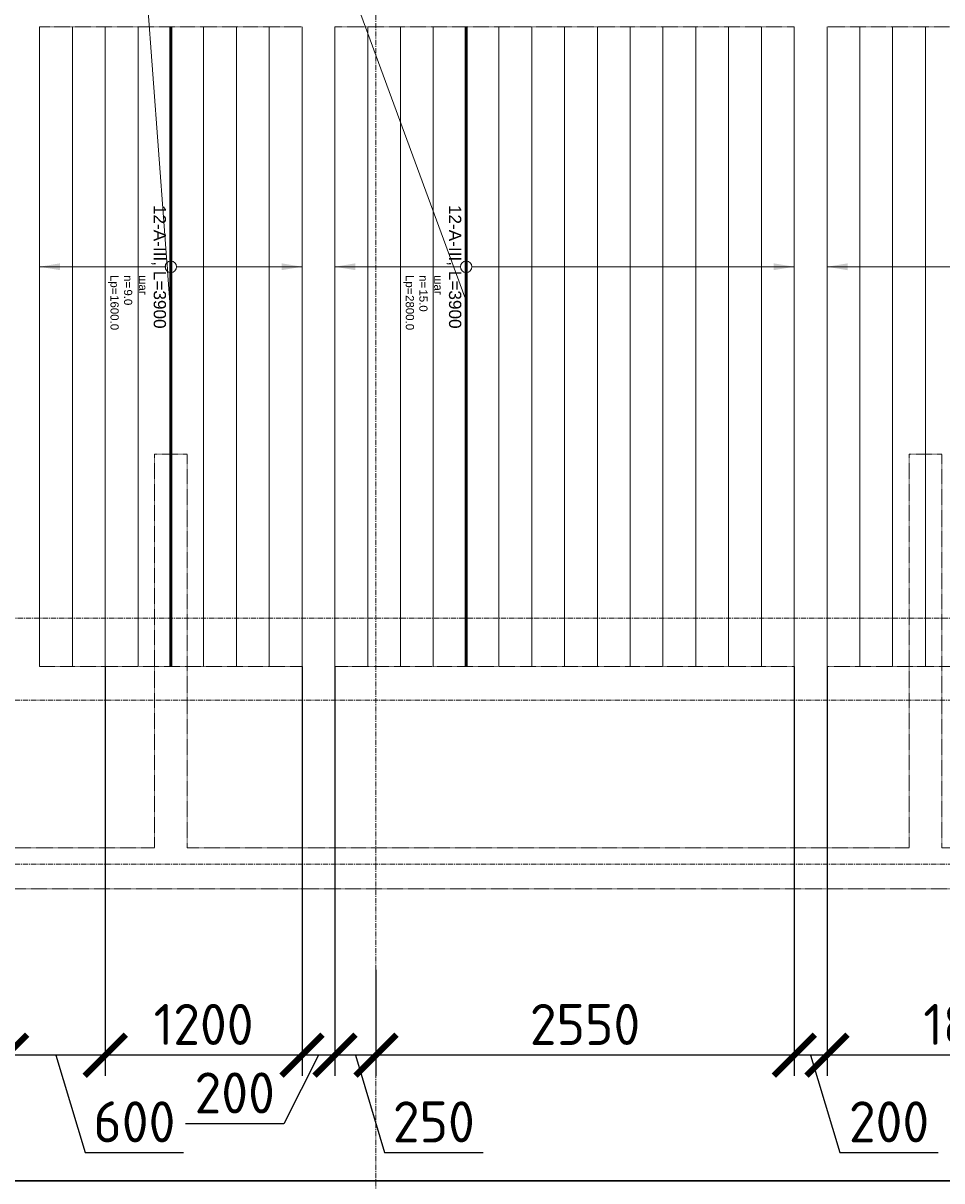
# Model space of a CAD drawing. Header units: millimetres. Extents: x -56135 to 1694203, y -446411 to -23139.
# Tile 187 of 256: x 873351 to 878951, y -130129 to -123072. Entities that reach past the tile are written whole.
import ezdxf
from ezdxf import colors
from ezdxf.entities.mleader import LeaderData, LeaderLine
from ezdxf.enums import TextEntityAlignment as Align
from ezdxf.math import Vec2, Vec3

# ---------------------------------------------------------------- set-up
doc = ezdxf.new("R2010")
doc.units = ezdxf.units.MM
doc.set_wipeout_variables(frame=1)
for name, pattern in [('01 Штриховая _4 мм_', [6, 3.5, -2.5]), ('______5', [1100, 800, -100, 100, -100]), ('GOST2.303 4', [7, 5, -2, 0]), ('осевая', [50.8, 31.75, -6.35, 6.35, -6.35])]:
    doc.linetypes.add(name, pattern=pattern)
for name, color, linetype, lineweight in [('0 Фундамент', 5, 'Continuous', 30), ('АрмСтер', 2, 'Continuous', 50), ('контур распр. стерхней', 2, 'GOST2.303 4', 20), ('Оси', 40, '______5', 18), ('подоснова', 151, 'Continuous', 5), ('РАЗМЕРЫ', 1, 'Continuous', 9), ('СТЕНЫ', 3, 'Continuous', 30)]:
    doc.layers.add(name, color=color, linetype=linetype, lineweight=lineweight)
doc.layers.add('АрмСтер_атрибуты', color=2, linetype='Continuous', lineweight=0, plot=False)
doc.layers.add('АрмСтер_невид', color=8, linetype='Continuous', lineweight=0, plot=False)
doc.styles.add('GOST-2.304_Type-B', font='GOST_Common.ttf')
doc.styles.get("Standard").update_dxf_attribs({"font": 'arial.ttf'})
doc.styles.add('Аннотативный', font='arial.ttf')
doc.dimstyles.new('СПДС', dxfattribs={"dimscale": 100, "dimtxt": 2.5, "dimasz": 2.5, "dimexe": 1.25, "dimexo": 0, "dimtad": 1, "dimdec": 0, "dimtxsty": 'GOST-2.304_Type-B', "dimblk": 'ARCHTICK', "dimcen": 2.5, "dimdle": 2, "dimadec": 0, "dimazin": 2, "dimtfac": 0.75, "dimtdec": 0, "dimtmove": 1, "dimatfit": 3, "dimfxl": 1, "dimtolj": 1, "dimarcsym": 1})

# ---------------------------------------------------------------- blocks, each defined once
blk = doc.blocks.new('оси 2.2-2.3')
at = {"layer": 'Оси', "color": 16, "linetype": 'осевая', "lineweight": 0, "transparency": 33554687}
for p, q in [((487804.9, -104267.9), (487804.9, -134893.5)), ((468653.8, -126895.4), (523707.4, -126895.4)), ((468076.3, -127395.4), (524372.9, -127395.4)), ((468076.3, -128395.4), (524372.9, -128395.4))]:
    blk.add_line(p, q, dxfattribs=at)
blk = doc.blocks.new('*U75')
at = {"layer": 'АрмСтер_невид', "ltscale": 100}
for p, q in [((-1462.5, 200), (2437.5, 200)), ((-1462.5, -200), (2437.5, -200)), ((-1462.5, -400), (2437.5, -400)), ((-1462.5, -600), (2437.5, -600)), ((-1462.5, -800), (2437.5, -800)), ((-1462.5, -1000), (2437.5, -1000)), ((-1462.5, -1200), (2437.5, -1200)), ((-1462.5, -1400), (2437.5, -1400)), ((-1462.5, -1600), (2437.5, -1600))]:
    blk.add_line(p, q, dxfattribs=at)
at = {"layer": 'РАЗМЕРЫ'}
for p, q in [((112.5, 200), (-112.5, 200)), ((112.5, -1600), (-112.5, -1600))]:
    blk.add_line(p, q, dxfattribs=at)
at = {"layer": 'РАЗМЕРЫ', "ltscale": 15}
blk.add_line((0, -1600), (0, 200), dxfattribs=at)
at = {"layer": 'РАЗМЕРЫ'}
for points in [[(0, 200), (20.9, 74.8), (-20.9, 74.8)], [(0, -1600), (20.9, -1474.8), (-20.9, -1474.8)]]:
    blk.add_solid(points, dxfattribs=at)
at = {"layer": 'АрмСтер_атрибуты', "color": 215, "ltscale": 15, "style": 'Аннотативный'}
for s, p in [('шаг', (51.4, -194.2)), ('n=', (51.4, -285.1)), ('Lр=', (50.2, -367.8))]:
    blk.add_text(s, height=50, dxfattribs=at).set_placement(p)
at = {"layer": 'АрмСтер_атрибуты', "style": 'Аннотативный', "flags": 8}
blk.add_attdef('ПОЗ', (110, 29.6), '', height=75, dxfattribs=at)
at = {"layer": 'АрмСтер_атрибуты', "color": 215, "style": 'Аннотативный'}
for tag, p, flags in [('ШАГ', (190.9, -194.2), 10), ('КОЛ', (138, -285.1), 8), ('ШИРИНА', (172.9, -367.8), 8)]:
    blk.add_attdef(tag, p, '', height=50, dxfattribs=dict(at, flags=flags))
at = {"layer": 'АрмСтер_атрибуты', "flags": 9}
for tag, p in [('МАССА', (-1033.5, -1010.5)), ('ОБОЗНАЧЕНИЕ', (-1033.5, -1124.4))]:
    blk.add_attdef(tag, p, '', height=75, dxfattribs=at)
at = {"linetype": 'Continuous', "lineweight": 0}
blk.add_wipeout([(35, 0), (28.3, 20.6), (10.8, 33.3), (-10.8, 33.3), (-28.3, 20.6), (-35, 0), (-28.3, -20.6), (-10.8, -33.3), (10.8, -33.3), (28.3, -20.6)], dxfattribs=at)
at = {"color": 0, "linetype": 'ByBlock', "lineweight": -2, "ltscale": 100}
blk.add_line((-1462.5, 0), (2437.5, 0), dxfattribs=at)
at = {"layer": 'АрмСтер_невид', "ltscale": 100}
blk.add_line((-1462.5, 0), (2437.5, 0), dxfattribs=at)
at = {"layer": 'РАЗМЕРЫ'}
blk.add_circle((0, 0), 35, dxfattribs=at)
at = {"layer": 'АрмСтер_атрибуты', "style": 'Аннотативный', "flags": 8}
blk.add_attdef('НАИМЕНОВАНИЕ', text='', height=75, dxfattribs=at).set_placement((0, -29.3), align=Align.TOP_CENTER)
blk = doc.blocks.new('*U184')
at = {"layer": 'АрмСтер_невид', "ltscale": 100}
for p, q in [((-1462.5, 800), (2437.5, 800)), ((-1462.5, 600), (2437.5, 600)), ((-1462.5, 400), (2437.5, 400)), ((-1462.5, 200), (2437.5, 200)), ((-1462.5, -200), (2437.5, -200)), ((-1462.5, -400), (2437.5, -400)), ((-1462.5, -600), (2437.5, -600)), ((-1462.5, -800), (2437.5, -800))]:
    blk.add_line(p, q, dxfattribs=at)
at = {"layer": 'РАЗМЕРЫ'}
for p, q in [((112.5, 800), (-112.5, 800)), ((112.5, -800), (-112.5, -800))]:
    blk.add_line(p, q, dxfattribs=at)
at = {"layer": 'РАЗМЕРЫ', "ltscale": 15}
blk.add_line((0, -800), (0, 800), dxfattribs=at)
at = {"layer": 'РАЗМЕРЫ'}
for points in [[(0, 800), (20.9, 674.8), (-20.9, 674.8)], [(0, -800), (20.9, -674.8), (-20.9, -674.8)]]:
    blk.add_solid(points, dxfattribs=at)
at = {"layer": 'АрмСтер_атрибуты', "color": 215, "ltscale": 15, "style": 'Аннотативный'}
for s, p in [('шаг', (51.4, -194.2)), ('n=', (51.4, -285.1)), ('Lр=', (50.2, -367.8))]:
    blk.add_text(s, height=50, dxfattribs=at).set_placement(p)
at = {"layer": 'АрмСтер_атрибуты', "style": 'Аннотативный', "flags": 8}
blk.add_attdef('ПОЗ', (110, 29.6), '', height=75, dxfattribs=at)
at = {"layer": 'АрмСтер_атрибуты', "color": 215, "style": 'Аннотативный'}
for tag, p, flags in [('ШАГ', (190.9, -194.2), 10), ('КОЛ', (138, -285.1), 8), ('ШИРИНА', (172.9, -367.8), 8)]:
    blk.add_attdef(tag, p, '', height=50, dxfattribs=dict(at, flags=flags))
at = {"layer": 'АрмСтер_атрибуты', "flags": 9}
for tag, p in [('МАССА', (-1033.5, -1010.5)), ('ОБОЗНАЧЕНИЕ', (-1033.5, -1124.4))]:
    blk.add_attdef(tag, p, '', height=75, dxfattribs=at)
at = {"linetype": 'Continuous', "lineweight": 0}
blk.add_wipeout([(35, 0), (28.3, 20.6), (10.8, 33.3), (-10.8, 33.3), (-28.3, 20.6), (-35, 0), (-28.3, -20.6), (-10.8, -33.3), (10.8, -33.3), (28.3, -20.6)], dxfattribs=at)
at = {"color": 0, "linetype": 'ByBlock', "lineweight": -2, "ltscale": 100}
blk.add_line((-1462.5, 0), (2437.5, 0), dxfattribs=at)
at = {"layer": 'АрмСтер_невид', "ltscale": 100}
blk.add_line((-1462.5, 0), (2437.5, 0), dxfattribs=at)
at = {"layer": 'РАЗМЕРЫ'}
blk.add_circle((0, 0), 35, dxfattribs=at)
at = {"layer": 'АрмСтер_атрибуты', "style": 'Аннотативный', "flags": 8}
blk.add_attdef('НАИМЕНОВАНИЕ', text='', height=75, dxfattribs=at).set_placement((0, -29.3), align=Align.TOP_CENTER)
blk = doc.blocks.new('_None')
blk = doc.blocks.new('*U186')
at = {"layer": 'АрмСтер_невид', "ltscale": 100}
for p, q in [((-1462.5, 2000), (2437.5, 2000)), ((-1462.5, 1800), (2437.5, 1800)), ((-1462.5, 1600), (2437.5, 1600)), ((-1462.5, 1400), (2437.5, 1400)), ((-1462.5, 1200), (2437.5, 1200)), ((-1462.5, 1000), (2437.5, 1000)), ((-1462.5, 800), (2437.5, 800)), ((-1462.5, 600), (2437.5, 600)), ((-1462.5, 400), (2437.5, 400)), ((-1462.5, 200), (2437.5, 200)), ((-1462.5, -200), (2437.5, -200)), ((-1462.5, -400), (2437.5, -400)), ((-1462.5, -600), (2437.5, -600)), ((-1462.5, -800), (2437.5, -800))]:
    blk.add_line(p, q, dxfattribs=at)
at = {"layer": 'РАЗМЕРЫ'}
for p, q in [((112.5, 2000), (-112.5, 2000)), ((112.5, -800), (-112.5, -800))]:
    blk.add_line(p, q, dxfattribs=at)
at = {"layer": 'РАЗМЕРЫ', "ltscale": 15}
blk.add_line((0, -800), (0, 2000), dxfattribs=at)
at = {"layer": 'РАЗМЕРЫ'}
for points in [[(0, 2000), (20.9, 1874.8), (-20.9, 1874.8)], [(0, -800), (20.9, -674.8), (-20.9, -674.8)]]:
    blk.add_solid(points, dxfattribs=at)
at = {"layer": 'АрмСтер_атрибуты', "color": 215, "ltscale": 15, "style": 'Аннотативный'}
for s, p in [('шаг', (51.4, -194.2)), ('n=', (51.4, -285.1)), ('Lр=', (50.2, -367.8))]:
    blk.add_text(s, height=50, dxfattribs=at).set_placement(p)
at = {"layer": 'АрмСтер_атрибуты', "style": 'Аннотативный', "flags": 8}
blk.add_attdef('ПОЗ', (110, 29.6), '', height=75, dxfattribs=at)
at = {"layer": 'АрмСтер_атрибуты', "color": 215, "style": 'Аннотативный'}
for tag, p, flags in [('ШАГ', (190.9, -194.2), 10), ('КОЛ', (138, -285.1), 8), ('ШИРИНА', (172.9, -367.8), 8)]:
    blk.add_attdef(tag, p, '', height=50, dxfattribs=dict(at, flags=flags))
at = {"layer": 'АрмСтер_атрибуты', "flags": 9}
for tag, p in [('МАССА', (-1033.5, -1010.5)), ('ОБОЗНАЧЕНИЕ', (-1033.5, -1124.4))]:
    blk.add_attdef(tag, p, '', height=75, dxfattribs=at)
at = {"linetype": 'Continuous', "lineweight": 0}
blk.add_wipeout([(35, 0), (28.3, 20.6), (10.8, 33.3), (-10.8, 33.3), (-28.3, 20.6), (-35, 0), (-28.3, -20.6), (-10.8, -33.3), (10.8, -33.3), (28.3, -20.6)], dxfattribs=at)
at = {"color": 0, "linetype": 'ByBlock', "lineweight": -2, "ltscale": 100}
blk.add_line((-1462.5, 0), (2437.5, 0), dxfattribs=at)
at = {"layer": 'АрмСтер_невид', "ltscale": 100}
blk.add_line((-1462.5, 0), (2437.5, 0), dxfattribs=at)
at = {"layer": 'РАЗМЕРЫ'}
blk.add_circle((0, 0), 35, dxfattribs=at)
at = {"layer": 'АрмСтер_атрибуты', "style": 'Аннотативный', "flags": 8}
blk.add_attdef('НАИМЕНОВАНИЕ', text='', height=75, dxfattribs=at).set_placement((0, -29.3), align=Align.TOP_CENTER)
blk = doc.blocks.new('_ArchTick')
at = {"color": 0, "linetype": 'ByBlock', "const_width": 0.15}
blk.add_lwpolyline([(-0.5, -0.5), (0.5, 0.5)], dxfattribs=at)
blk = doc.blocks.new('*D221')
at = {"layer": 'DEFPOINTS', "color": 0, "transparency": 16777216}
for p in [(878051.4, -126994.2), (875501.3, -128842.9), (875501.3, -129363.1)]:
    blk.add_point(p, dxfattribs=at)
at = {"layer": 'РАЗМЕРЫ', "color": 0, "lineweight": -2, "transparency": 16777216}
for p, q in [((878051.4, -126994.2), (878051.4, -129488.1)), ((875501.3, -128842.9), (875501.3, -129488.1)), ((878251.4, -129363.1), (875301.3, -129363.1))]:
    blk.add_line(p, q, dxfattribs=at)
at = {"layer": 'РАЗМЕРЫ', "color": 0, "lineweight": -2, "transparency": 16777216, "xscale": 250, "yscale": 250, "zscale": 250, "rotation": 180}
blk.add_blockref('_ArchTick', (875501.3, -129363.1), dxfattribs=at)
at = {"layer": 'РАЗМЕРЫ', "color": 0, "lineweight": -2, "transparency": 16777216, "xscale": 250, "yscale": 250, "zscale": 250}
blk.add_blockref('_ArchTick', (878051.4, -129363.1), dxfattribs=at)
at = {"layer": 'РАЗМЕРЫ', "color": 0, "transparency": 16777216, "insert": (876776.3, -129175.6), "char_height": 250, "attachment_point": 5, "style": 'GOST-2.304_Type-B'}
blk.add_mtext('\\A1;2550', dxfattribs=at)
blk = doc.blocks.new('*D222')
at = {"layer": 'DEFPOINTS', "color": 0, "transparency": 16777216}
for p in [(875251.4, -126994.2), (875501.3, -128842.9), (875251.4, -129363.1)]:
    blk.add_point(p, dxfattribs=at)
at = {"layer": 'РАЗМЕРЫ', "color": 0, "lineweight": -2, "transparency": 16777216}
for p, q in [((875251.4, -126994.2), (875251.4, -129488.1)), ((875501.3, -128842.9), (875501.3, -129488.1)), ((875701.3, -129363.1), (875051.4, -129363.1)), ((875376.3, -129363.1), (875554.5, -129956.9)), ((875554.5, -129956.9), (876154.5, -129956.9))]:
    blk.add_line(p, q, dxfattribs=at)
at = {"layer": 'РАЗМЕРЫ', "color": 0, "lineweight": -2, "transparency": 16777216, "xscale": 250, "yscale": 250, "zscale": 250, "rotation": 180}
blk.add_blockref('_ArchTick', (875251.4, -129363.1), dxfattribs=at)
at = {"layer": 'РАЗМЕРЫ', "color": 0, "lineweight": -2, "transparency": 16777216, "xscale": 250, "yscale": 250, "zscale": 250}
blk.add_blockref('_ArchTick', (875501.3, -129363.1), dxfattribs=at)
at = {"layer": 'РАЗМЕРЫ', "color": 0, "transparency": 16777216, "insert": (875854.5, -129769.4), "char_height": 250, "attachment_point": 5, "style": 'GOST-2.304_Type-B'}
blk.add_mtext('\\A1;250', dxfattribs=at)
blk = doc.blocks.new('*D223')
at = {"layer": 'DEFPOINTS', "color": 0, "transparency": 16777216}
for p in [(875051.4, -126994.2), (875251.4, -126994.2), (875051.4, -129363.1)]:
    blk.add_point(p, dxfattribs=at)
at = {"layer": 'РАЗМЕРЫ', "color": 0, "lineweight": -2, "transparency": 16777216}
for p, q in [((875051.4, -126994.2), (875051.4, -129488.1)), ((875251.4, -126994.2), (875251.4, -129488.1)), ((875451.4, -129363.1), (874851.4, -129363.1)), ((875151.4, -129363.1), (874941.1, -129780.8)), ((874941.1, -129780.8), (874341.1, -129780.8))]:
    blk.add_line(p, q, dxfattribs=at)
at = {"layer": 'РАЗМЕРЫ', "color": 0, "lineweight": -2, "transparency": 16777216, "xscale": 250, "yscale": 250, "zscale": 250, "rotation": 180}
blk.add_blockref('_ArchTick', (875051.4, -129363.1), dxfattribs=at)
at = {"layer": 'РАЗМЕРЫ', "color": 0, "lineweight": -2, "transparency": 16777216, "xscale": 250, "yscale": 250, "zscale": 250}
blk.add_blockref('_ArchTick', (875251.4, -129363.1), dxfattribs=at)
at = {"layer": 'РАЗМЕРЫ', "color": 0, "transparency": 16777216, "insert": (874641.1, -129593.3), "char_height": 250, "attachment_point": 5, "style": 'GOST-2.304_Type-B'}
blk.add_mtext('\\A1;200', dxfattribs=at)
blk = doc.blocks.new('*D224')
at = {"layer": 'DEFPOINTS', "color": 0, "transparency": 16777216}
for p in [(873851.4, -126994.2), (875051.4, -126994.2), (873851.4, -129363.1)]:
    blk.add_point(p, dxfattribs=at)
at = {"layer": 'РАЗМЕРЫ', "color": 0, "lineweight": -2, "transparency": 16777216}
for p, q in [((873851.4, -126994.2), (873851.4, -129488.1)), ((875051.4, -126994.2), (875051.4, -129488.1)), ((875251.4, -129363.1), (873651.4, -129363.1))]:
    blk.add_line(p, q, dxfattribs=at)
at = {"layer": 'РАЗМЕРЫ', "color": 0, "lineweight": -2, "transparency": 16777216, "xscale": 250, "yscale": 250, "zscale": 250, "rotation": 180}
blk.add_blockref('_ArchTick', (873851.4, -129363.1), dxfattribs=at)
at = {"layer": 'РАЗМЕРЫ', "color": 0, "lineweight": -2, "transparency": 16777216, "xscale": 250, "yscale": 250, "zscale": 250}
blk.add_blockref('_ArchTick', (875051.4, -129363.1), dxfattribs=at)
at = {"layer": 'РАЗМЕРЫ', "color": 0, "transparency": 16777216, "insert": (874451.4, -129175.6), "char_height": 250, "attachment_point": 5, "style": 'GOST-2.304_Type-B'}
blk.add_mtext('\\A1;1200', dxfattribs=at)
blk = doc.blocks.new('*D225')
at = {"layer": 'DEFPOINTS', "color": 0, "transparency": 16777216}
for p in [(873251.4, -126891.7), (873851.4, -126994.2), (873251.4, -129363.1)]:
    blk.add_point(p, dxfattribs=at)
at = {"layer": 'РАЗМЕРЫ', "color": 0, "lineweight": -2, "transparency": 16777216}
for p, q in [((873251.4, -126891.7), (873251.4, -129488.1)), ((873851.4, -126994.2), (873851.4, -129488.1)), ((874051.4, -129363.1), (873051.4, -129363.1)), ((873551.4, -129363.1), (873729.5, -129956.9)), ((873729.5, -129956.9), (874329.5, -129956.9))]:
    blk.add_line(p, q, dxfattribs=at)
at = {"layer": 'РАЗМЕРЫ', "color": 0, "lineweight": -2, "transparency": 16777216, "xscale": 250, "yscale": 250, "zscale": 250, "rotation": 180}
blk.add_blockref('_ArchTick', (873251.4, -129363.1), dxfattribs=at)
at = {"layer": 'РАЗМЕРЫ', "color": 0, "lineweight": -2, "transparency": 16777216, "xscale": 250, "yscale": 250, "zscale": 250}
blk.add_blockref('_ArchTick', (873851.4, -129363.1), dxfattribs=at)
at = {"layer": 'РАЗМЕРЫ', "color": 0, "transparency": 16777216, "insert": (874029.5, -129769.4), "char_height": 250, "attachment_point": 5, "style": 'GOST-2.304_Type-B'}
blk.add_mtext('\\A1;600', dxfattribs=at)
blk = doc.blocks.new('*D226')
at = {"layer": 'DEFPOINTS', "color": 0, "transparency": 16777216}
for p in [(873251.4, -126891.7), (870901.3, -127697.4), (870901.3, -129363.1)]:
    blk.add_point(p, dxfattribs=at)
at = {"layer": 'РАЗМЕРЫ', "color": 0, "lineweight": -2, "transparency": 16777216}
for p, q in [((873251.4, -126891.7), (873251.4, -129488.1)), ((870901.3, -127697.4), (870901.3, -129488.1)), ((873451.4, -129363.1), (870701.3, -129363.1))]:
    blk.add_line(p, q, dxfattribs=at)
at = {"layer": 'РАЗМЕРЫ', "color": 0, "lineweight": -2, "transparency": 16777216, "xscale": 250, "yscale": 250, "zscale": 250, "rotation": 180}
blk.add_blockref('_ArchTick', (870901.3, -129363.1), dxfattribs=at)
at = {"layer": 'РАЗМЕРЫ', "color": 0, "lineweight": -2, "transparency": 16777216, "xscale": 250, "yscale": 250, "zscale": 250}
blk.add_blockref('_ArchTick', (873251.4, -129363.1), dxfattribs=at)
at = {"layer": 'РАЗМЕРЫ', "color": 0, "transparency": 16777216, "insert": (872076.3, -129175.6), "char_height": 250, "attachment_point": 5, "style": 'GOST-2.304_Type-B'}
blk.add_mtext('\\A1;2350', dxfattribs=at)
blk = doc.blocks.new('*D238')
at = {"layer": 'DEFPOINTS', "color": 0, "transparency": 16777216}
for p in [(880051.4, -126847), (878251.4, -126994.2), (878251.4, -129363.1)]:
    blk.add_point(p, dxfattribs=at)
at = {"layer": 'РАЗМЕРЫ', "color": 0, "lineweight": -2, "transparency": 16777216}
for p, q in [((880051.4, -126847), (880051.4, -129488.1)), ((878251.4, -126994.2), (878251.4, -129488.1)), ((880251.4, -129363.1), (878051.4, -129363.1))]:
    blk.add_line(p, q, dxfattribs=at)
at = {"layer": 'РАЗМЕРЫ', "color": 0, "lineweight": -2, "transparency": 16777216, "xscale": 250, "yscale": 250, "zscale": 250, "rotation": 180}
blk.add_blockref('_ArchTick', (878251.4, -129363.1), dxfattribs=at)
at = {"layer": 'РАЗМЕРЫ', "color": 0, "lineweight": -2, "transparency": 16777216, "xscale": 250, "yscale": 250, "zscale": 250}
blk.add_blockref('_ArchTick', (880051.4, -129363.1), dxfattribs=at)
at = {"layer": 'РАЗМЕРЫ', "color": 0, "transparency": 16777216, "insert": (879151.4, -129175.6), "char_height": 250, "attachment_point": 5, "style": 'GOST-2.304_Type-B'}
blk.add_mtext('\\A1;1800', dxfattribs=at)
blk = doc.blocks.new('*D239')
at = {"layer": 'DEFPOINTS', "color": 0, "transparency": 16777216}
for p in [(878051.4, -126994.2), (878251.4, -126994.2), (878051.4, -129363.1)]:
    blk.add_point(p, dxfattribs=at)
at = {"layer": 'РАЗМЕРЫ', "color": 0, "lineweight": -2, "transparency": 16777216}
for p, q in [((878051.4, -126994.2), (878051.4, -129488.1)), ((878251.4, -126994.2), (878251.4, -129488.1)), ((878451.4, -129363.1), (877851.4, -129363.1)), ((878151.4, -129363.1), (878329.5, -129956.9)), ((878329.5, -129956.9), (878929.5, -129956.9))]:
    blk.add_line(p, q, dxfattribs=at)
at = {"layer": 'РАЗМЕРЫ', "color": 0, "lineweight": -2, "transparency": 16777216, "xscale": 250, "yscale": 250, "zscale": 250, "rotation": 180}
blk.add_blockref('_ArchTick', (878051.4, -129363.1), dxfattribs=at)
at = {"layer": 'РАЗМЕРЫ', "color": 0, "lineweight": -2, "transparency": 16777216, "xscale": 250, "yscale": 250, "zscale": 250}
blk.add_blockref('_ArchTick', (878251.4, -129363.1), dxfattribs=at)
at = {"layer": 'РАЗМЕРЫ', "color": 0, "transparency": 16777216, "insert": (878629.5, -129769.4), "char_height": 250, "attachment_point": 5, "style": 'GOST-2.304_Type-B'}
blk.add_mtext('\\A1;200', dxfattribs=at)
blk = doc.blocks.new('стены  тп')
at = {"layer": 'СТЕНЫ', "color": 251, "linetype": '01 Штриховая _4 мм_', "lineweight": 0, "true_color": 0x636466}
for p, q in [((554912.3, -336025.7, 3100), (554712.3, -336025.7, 3100)), ((554712.3, -336025.7, 3100), (554712.3, -338425.7, 3100)), ((554912.3, -338425.7, 3100), (554912.3, -336025.7, 3100)), ((559392.3, -336025.7, 3100), (559312.3, -336025.7, 3100)), ((559312.3, -336025.7, 3100), (559312.3, -338425.7, 3100)), ((559512.3, -336025.7, 3100), (559392.3, -336025.7, 3100)), ((559512.3, -336145.7, 3100), (559512.3, -336025.7, 3100)), ((559512.3, -338425.7, 3100), (559512.3, -336145.7, 3100)), ((554712.3, -338425.7, 3100), (546812.3, -338425.7, 3100)), ((559312.3, -338425.7, 3100), (554912.3, -338425.7, 3100)), ((560912.3, -338425.7, 3100), (559512.3, -338425.7, 3100)), ((552312.3, -338675.7, 3100), (561812.3, -338675.7, 3100))]:
    blk.add_line(p, q, dxfattribs=at)

msp = doc.modelspace()

# ---------------------------------------------------------------- linework, layer by layer
at = {"layer": '0 Фундамент'}
msp.add_lwpolyline([(861851, -105949.2), (861851, -130129.2), (869201, -130129.2), (869201, -130129.2), (881701, -130129.2), (881701, -130129.2), (884051, -130129.2), (884051, -130129.2), (909501, -130129.2), (909501, -126049.2), (910981, -126049.2), (910981, -117449.2), (909501, -117449.2), (909501, -105949.2), (861851, -105949.2)], dxfattribs=at)
at = {"layer": 'контур распр. стерхней', "linetype": '01 Штриховая _4 мм_'}
for points in [[(873451.4, -126994.2), (873451.4, -123094.1), (875051.4, -123094.2), (875051.4, -126994.2)], [(875251.4, -126994.2), (875251.4, -123094.2), (878051.4, -123094.2), (878051.4, -126994.2)], [(878251.4, -126994.2), (878251.4, -123094.1), (880051.4, -123094.2), (880051.4, -126994.2)]]:
    msp.add_lwpolyline(points, close=True, dxfattribs=at)

# ---------------------------------------------------------------- block references
at = {"layer": 'РАЗМЕРЫ', "color": 1}
msp.add_blockref('оси 2.2-2.3', (387696.3, 196.2), dxfattribs=at)

# ---------------------------------------------------------------- next in the draw order: block references
at = {"layer": 'АрмСтер', "ltscale": 15}
ref = msp.add_blockref('*U184', (874251.4, -124556.7), dxfattribs=dict(at, rotation=270))
ref.add_attrib('НАИМЕНОВАНИЕ', '12-A-III, L=3900', dxfattribs={"layer": 'АрмСтер_атрибуты', "height": 75, "rotation": 270, "style": 'Аннотативный', "flags": 8}).set_placement((874222, -124556.7), align=Align.TOP_CENTER)
ref.add_attrib('КОЛ', '9.0', (873966.2, -124694.7), dxfattribs={"layer": 'АрмСтер_атрибуты', "color": 215, "height": 50, "rotation": 270, "style": 'Аннотативный', "flags": 8})
ref.add_attrib('ШИРИНА', '1600.0', (873883.6, -124729.5), dxfattribs={"layer": 'АрмСтер_атрибуты', "color": 215, "height": 50, "rotation": 270, "style": 'Аннотативный', "flags": 8})
ref = msp.add_blockref('*U75', (879851.4, -124556.7), dxfattribs=dict(at, rotation=270))
ref.add_attrib('НАИМЕНОВАНИЕ', '12-A-III, L=3900', dxfattribs={"layer": 'АрмСтер_атрибуты', "height": 75, "rotation": 270, "style": 'Аннотативный', "flags": 8}).set_placement((879822, -124556.7), align=Align.TOP_CENTER)
ref.add_attrib('КОЛ', '10.0', (879566.2, -124694.7), dxfattribs={"layer": 'АрмСтер_атрибуты', "color": 215, "height": 50, "rotation": 270, "style": 'Аннотативный', "flags": 8})
ref.add_attrib('ШИРИНА', '1800.0', (879483.6, -124729.5), dxfattribs={"layer": 'АрмСтер_атрибуты', "color": 215, "height": 50, "rotation": 270, "style": 'Аннотативный', "flags": 8})

# ---------------------------------------------------------------- next in the draw order: dimensions: what is measured, and where the dimension line sits
at = {"layer": 'РАЗМЕРЫ', "color": 1}
for base, p1, p2, picture, middle in [((870901.3, -129363.1), (873251.4, -126891.7), (870901.3, -127697.4), '*D226', (872076.3, -129175.6)), ((873251.4, -129363.1), (873851.4, -126994.2), (873251.4, -126891.7), '*D225', (873792, -129769.4))]:
    dim = msp.add_linear_dim(base=base, p1=p1, p2=p2, dimstyle='СПДС', dxfattribs=at)
    dim.commit()
    dim.dimension.update_dxf_attribs({"geometry": picture, "text_midpoint": middle})

# ---------------------------------------------------------------- next in the draw order: leaders
at = {"layer": 'подоснова', "color": 2, "ltscale": 0.3}
ml = msp.add_multileader_mtext('Standard', dxfattribs=at)
ml.set_content('1 (%%C25-9шт.)\\Pшаг 200', color=2, style='GOST-2.304_Type-B')
ml.set_leader_properties(color=256, linetype='ByLayer', lineweight=15)
ml.set_arrow_properties(name='NONE')
ml.build(insert=Vec2(0, 0))
ml.multileader.update_dxf_attribs({"text_left_attachment_type": 6, "text_right_attachment_type": 6, "dogleg_length": 0.1, "arrow_head_size": 18})
ctx = ml.context
ctx.base_point, ctx.char_height, ctx.arrow_head_size, ctx.landing_gap_size, ctx.plane_origin = Vec3(872183.6, -121932.8), 250, 18, 20, Vec3(865789.3, -122421.7)
ctx.left_attachment, ctx.right_attachment, ctx.text_align_type = 6, 6, 1
notes = []
notes.append((ctx, [(1, (1, 1, 0), (874034.3, -121932.8), (-1, 0), 0.1, [(0, [(874246.2, -124772.3)], 0, [])])]))
ctx.mtext.insert, ctx.mtext.alignment, ctx.mtext.flow_direction = Vec3(873108.9, -121632.8), 2, 5
ml = msp.add_multileader_mtext('Standard', dxfattribs=at)
ml.set_content('1 (%%C25-10шт.)\\Pшаг 200', color=2, style='GOST-2.304_Type-B')
ml.set_leader_properties(color=256, linetype='ByLayer', lineweight=15)
ml.set_arrow_properties(name='NONE')
ml.build(insert=Vec2(0, 0))
ml.multileader.update_dxf_attribs({"text_left_attachment_type": 6, "text_right_attachment_type": 6, "dogleg_length": 0.1, "arrow_head_size": 18})
ctx = ml.context
ctx.base_point, ctx.char_height, ctx.arrow_head_size, ctx.landing_gap_size, ctx.plane_origin = Vec3(877322.8, -122284.7), 250, 18, 20, Vec3(871409.9, -122285)
ctx.left_attachment, ctx.right_attachment, ctx.text_align_type = 6, 6, 1
notes.append((ctx, [(1, (1, 1, 0), (879298.5, -122284.7), (-1, 0), 0.1, [(0, [(879866.7, -124635.5)], 0, [])])]))
ctx.mtext.insert, ctx.mtext.alignment, ctx.mtext.flow_direction = Vec3(878310.6, -121984.7), 2, 5
for ctx, leaders in notes:
    for number, flags, end, landing, length, lines in leaders:
        leader = LeaderData()
        leader.index, (leader.has_last_leader_line, leader.has_dogleg_vector, leader.attachment_direction) = number, flags
        leader.last_leader_point, leader.dogleg_vector, leader.dogleg_length = Vec3(end), Vec3(landing), length
        for number, points, colour, breaks in lines:
            line = LeaderLine()
            line.index, line.vertices, line.color, line.breaks = number, Vec3.list(points), colors.encode_raw_color(colour), breaks
            leader.lines.append(line)
        ctx.leaders.append(leader)

# ---------------------------------------------------------------- next in the draw order: block references
at = {"layer": 'АрмСтер', "ltscale": 15}
ref = msp.add_blockref('*U186', (876051.4, -124556.7), dxfattribs=dict(at, rotation=270))
ref.add_attrib('НАИМЕНОВАНИЕ', '12-A-III, L=3900', dxfattribs={"layer": 'АрмСтер_атрибуты', "height": 75, "rotation": 270, "style": 'Аннотативный', "flags": 8}).set_placement((876022, -124556.7), align=Align.TOP_CENTER)
ref.add_attrib('КОЛ', '15.0', (875766.2, -124694.7), dxfattribs={"layer": 'АрмСтер_атрибуты', "color": 215, "height": 50, "rotation": 270, "style": 'Аннотативный', "flags": 8})
ref.add_attrib('ШИРИНА', '2800.0', (875683.6, -124729.5), dxfattribs={"layer": 'АрмСтер_атрибуты', "color": 215, "height": 50, "rotation": 270, "style": 'Аннотативный', "flags": 8})

# ---------------------------------------------------------------- next in the draw order: block references
at = {"layer": 'РАЗМЕРЫ'}
msp.add_blockref('стены  тп', (319438.9, 210326.6, -3100), dxfattribs=at)

# ---------------------------------------------------------------- next in the draw order: dimensions: what is measured, and where the dimension line sits
at = {"layer": 'РАЗМЕРЫ', "color": 1}
for base, p1, p2, picture, middle in [((878251.4, -129363.1), (880051.4, -126847), (878251.4, -126994.2), '*D238', (879151.4, -129175.6)), ((873851.4, -129363.1), (875051.4, -126994.2), (873851.4, -126994.2), '*D224', (874451.4, -129175.6)), ((875251.4, -129363.1), (875501.3, -128842.9), (875251.4, -126994.2), '*D222', (875617, -129769.4)), ((875501.3, -129363.1), (878051.4, -126994.2), (875501.3, -128842.9), '*D221', (876776.3, -129175.6)), ((878051.4, -129363.1), (878251.4, -126994.2), (878051.4, -126994.2), '*D239', (878392, -129769.4))]:
    dim = msp.add_linear_dim(base=base, p1=p1, p2=p2, dimstyle='СПДС', dxfattribs=at)
    dim.commit()
    dim.dimension.update_dxf_attribs({"geometry": picture, "text_midpoint": middle})
dim = msp.add_linear_dim(base=(875051.4, -129363.1), p1=(875251.4, -126994.2), p2=(875051.4, -126994.2), dimstyle='СПДС', dxfattribs=at)
dim.commit()
dim.dimension.update_dxf_attribs({"geometry": '*D223', "text_midpoint": (874878.6, -129780.8), "dimtype": 160})

# ---------------------------------------------------------------- next in the draw order: leaders
at = {"layer": 'подоснова', "color": 2, "ltscale": 0.3}
ml = msp.add_multileader_mtext('Standard', dxfattribs=at)
ml.set_content('4 (%%C16-15шт.)\\Pшаг 200', color=2, style='GOST-2.304_Type-B')
ml.set_leader_properties(color=256, linetype='ByLayer', lineweight=15)
ml.set_arrow_properties(name='NONE')
ml.build(insert=Vec2(0, 0))
ml.multileader.update_dxf_attribs({"text_left_attachment_type": 6, "text_right_attachment_type": 6, "dogleg_length": 0.1, "arrow_head_size": 18})
ctx = ml.context
ctx.base_point, ctx.char_height, ctx.arrow_head_size, ctx.landing_gap_size, ctx.plane_origin = Vec3(875083.5, -122132.8), 250, 18, 20, Vec3(867586.9, -122392.5)
ctx.left_attachment, ctx.right_attachment, ctx.text_align_type = 6, 6, 1
notes = []
notes.append((ctx, [(0, (1, 1, 0), (875083.4, -122132.8), (1, 0), 0.1, [(0, [(876043.7, -124743)], 0, [])])]))
ctx.mtext.insert, ctx.mtext.alignment, ctx.mtext.flow_direction = Vec3(876083.8, -121832.8), 2, 5
for ctx, leaders in notes:
    for number, flags, end, landing, length, lines in leaders:
        leader = LeaderData()
        leader.index, (leader.has_last_leader_line, leader.has_dogleg_vector, leader.attachment_direction) = number, flags
        leader.last_leader_point, leader.dogleg_vector, leader.dogleg_length = Vec3(end), Vec3(landing), length
        for number, points, colour, breaks in lines:
            line = LeaderLine()
            line.index, line.vertices, line.color, line.breaks = number, Vec3.list(points), colors.encode_raw_color(colour), breaks
            leader.lines.append(line)
        ctx.leaders.append(leader)

doc.saveas('drawing.dxf')
